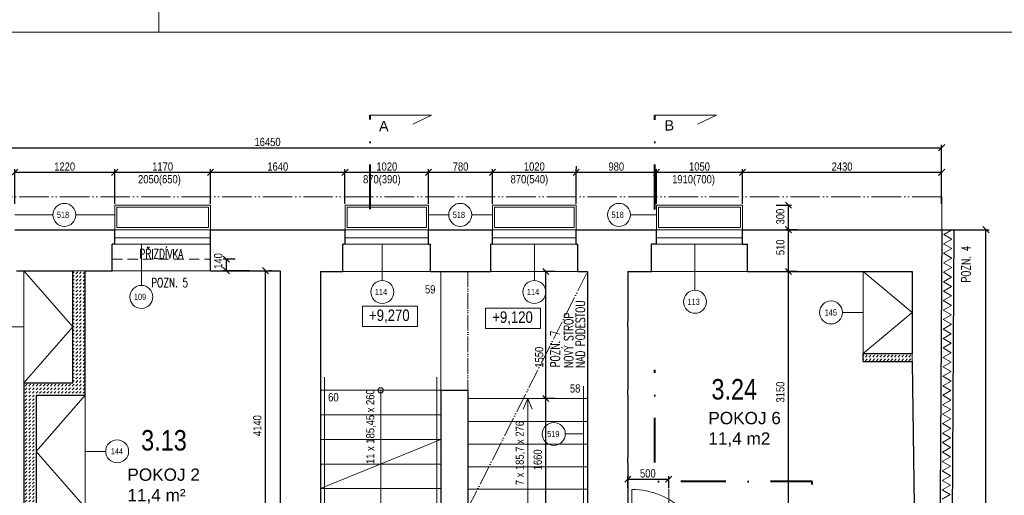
# Model space of a CAD drawing. Header units: millimetres. Extents: x -300958 to -108039, y 30118 to 292543.
# Tile 207 of 256: x -196432 to -184419, y 151579 to 157382. Entities that reach past the tile are written whole.
import ezdxf
from ezdxf.enums import TextEntityAlignment as Align

# ---------------------------------------------------------------- set-up
doc = ezdxf.new("R2010")
doc.units = ezdxf.units.MM
doc.header["$MEASUREMENT"] = 0
for name, pattern in [('ACAD_ISO05W100', [33, 24, -3, 0, -3, 0, -3]), ('DGN Style 4', [1094.119168, 546.717885, -273.358943, 0.683397, -273.358943]), ('HIDDEN', [0.375, 0.25, -0.125])]:
    doc.linetypes.add(name, pattern=pattern)
doc.layers.get('0').update_dxf_attribs({"lineweight": 13})
doc.layers.get('Defpoints').update_dxf_attribs({"color": 3, "lineweight": 13})
for name, color, linetype, lineweight in [('BOURÁNÍ', 40, 'Continuous', 13), ('dims', 7, 'Continuous', 9), ('dvere', 7, 'Continuous', 9), ('legenda', 7, 'Continuous', 13), ('Materiály', 1, 'Continuous', 13), ('navrh', 1, 'Continuous', 9), ('popis', 7, 'Continuous', 9), ('PSV', 7, 'Continuous', 13), ('RAMECEK', 7, 'Continuous', 0), ('rez', 7, 'Continuous', 13), ('schody', 7, 'Continuous', 13), ('tenka', 7, 'Continuous', 13), ('texts', 3, 'Continuous', 30), ('výškové kóty', 7, 'Continuous', 13), ('walls', 7, 'Continuous', 13), ('zarizovaky', 5, 'Continuous', 9)]:
    doc.layers.add(name, color=color, linetype=linetype, lineweight=lineweight)
doc.styles.add('GENERATED_STYLE_8', font='arial.ttf')
doc.styles.get("Standard").update_dxf_attribs({"font": 'txt.shx'})
doc.styles.add('STYLE-0', font='ARIALN.TTF')
doc.styles.add('Style-Arial', font='arial.ttf')
doc.dimstyles.new('arch', dxfattribs={"dimscale": 50, "dimtxt": 2.5, "dimasz": 2.5, "dimexe": 1.25, "dimexo": 0.9, "dimtad": 1, "dimdec": 0, "dimtxsty": 'STYLE-0', "dimblk": 'ARCHTICK', "dimcen": 2.5, "dimadec": 0, "dimazin": 0, "dimtfac": 1, "dimtdec": 0, "dimtmove": 2, "dimatfit": 3, "dimldrblk": 'ARCHTICK', "dimfxl": 0, "dimarcsym": 0})
pattern_1 = [(45, (31500, 0), (4e-15, 44.194174), [31.25, -31.25])]

# ---------------------------------------------------------------- blocks, each defined once
blk = doc.blocks.new('*U48')
at = {"layer": 'rez', "linetype": 'DGN Style 4', "lineweight": 40}
blk.add_line((-376, 574), (-376, -574), dxfattribs=at)
at = {"layer": 'rez', "linetype": 'Continuous', "lineweight": 0, "flags": 128}
blk.add_lwpolyline([(-376, -574), (376, -574), (146, -464)], dxfattribs=at)
blk = doc.blocks.new('*U49')
at = {"layer": 'RAMECEK', "linetype": 'Continuous', "lineweight": 0}
blk.add_line((-5250, -11138), (-5250, -10838), dxfattribs=at)
at = {"layer": 'RAMECEK', "linetype": 'Continuous', "lineweight": 0, "flags": 128}
blk.add_lwpolyline([(-15750, -11138), (15750, -11138), (15750, 11137), (-15750, 11137)], close=True, dxfattribs=at)
blk = doc.blocks.new('_ArchTick')
at = {"color": 0, "linetype": 'ByBlock', "flags": 128}
blk.add_lwpolyline([(-0.5, -0.5), (0.5, 0.5)], dxfattribs=at)
blk = doc.blocks.new('*D2325')
at = {"layer": 'Defpoints', "color": 0, "linetype": 'Continuous'}
for p in [(-195273, 155520), (-196493, 155061), (-195273, 155061)]:
    blk.add_point(p, dxfattribs=at)
at = {"layer": 'dims', "color": 0, "linetype": 'Continuous', "lineweight": -2}
for p, q in [((-196493, 155136), (-196493, 155557)), ((-196493, 155520), (-195273, 155520)), ((-195273, 155136), (-195273, 155557))]:
    blk.add_line(p, q, dxfattribs=at)
at = {"layer": 'dims', "color": 0, "linetype": 'Continuous', "lineweight": -2, "xscale": 75, "yscale": 75, "zscale": 75, "rotation": 180}
blk.add_blockref('_ArchTick', (-196493, 155520), dxfattribs=at)
at = {"layer": 'dims', "color": 0, "linetype": 'Continuous', "lineweight": -2, "xscale": 75, "yscale": 75, "zscale": 75}
blk.add_blockref('_ArchTick', (-195273, 155520), dxfattribs=at)
at = {"layer": 'dims', "color": 0, "linetype": 'Continuous', "insert": (-195883, 155590), "char_height": 100, "attachment_point": 5, "style": 'STYLE-0'}
blk.add_mtext('1220', dxfattribs=at)
blk = doc.blocks.new('*D2326')
at = {"layer": 'Defpoints', "color": 0, "linetype": 'Continuous'}
for p in [(-194103, 155520), (-195273, 155061), (-194103, 155061)]:
    blk.add_point(p, dxfattribs=at)
at = {"layer": 'dims', "color": 0, "linetype": 'Continuous', "lineweight": -2}
for p, q in [((-195273, 155136), (-195273, 155557)), ((-195273, 155520), (-194103, 155520)), ((-194103, 155136), (-194103, 155557))]:
    blk.add_line(p, q, dxfattribs=at)
at = {"layer": 'dims', "color": 0, "linetype": 'Continuous', "lineweight": -2, "xscale": 75, "yscale": 75, "zscale": 75, "rotation": 180}
blk.add_blockref('_ArchTick', (-195273, 155520), dxfattribs=at)
at = {"layer": 'dims', "color": 0, "linetype": 'Continuous', "lineweight": -2, "xscale": 75, "yscale": 75, "zscale": 75}
blk.add_blockref('_ArchTick', (-194103, 155520), dxfattribs=at)
at = {"layer": 'dims', "color": 0, "linetype": 'Continuous', "insert": (-194688, 155590), "char_height": 100, "attachment_point": 5, "style": 'STYLE-0'}
blk.add_mtext('1170', dxfattribs=at)
blk = doc.blocks.new('*D2327')
at = {"layer": 'Defpoints', "color": 0, "linetype": 'Continuous'}
for p in [(-185183, 155820), (-201633, 155061), (-185183, 155061)]:
    blk.add_point(p, dxfattribs=at)
at = {"layer": 'dims', "color": 0, "linetype": 'Continuous', "lineweight": -2}
for p, q in [((-201633, 155136), (-201633, 155857)), ((-201633, 155820), (-185183, 155820)), ((-185183, 155136), (-185183, 155857))]:
    blk.add_line(p, q, dxfattribs=at)
at = {"layer": 'dims', "color": 0, "linetype": 'Continuous', "lineweight": -2, "xscale": 75, "yscale": 75, "zscale": 75, "rotation": 180}
blk.add_blockref('_ArchTick', (-201633, 155820), dxfattribs=at)
at = {"layer": 'dims', "color": 0, "linetype": 'Continuous', "lineweight": -2, "xscale": 75, "yscale": 75, "zscale": 75}
blk.add_blockref('_ArchTick', (-185183, 155820), dxfattribs=at)
at = {"layer": 'dims', "color": 0, "linetype": 'Continuous', "insert": (-193408, 155890), "char_height": 100, "attachment_point": 5, "style": 'STYLE-0'}
blk.add_mtext('16450', dxfattribs=at)
blk = doc.blocks.new('*D2328')
at = {"layer": 'Defpoints', "color": 0, "linetype": 'Continuous'}
for p in [(-192463, 155520), (-194103, 155061), (-192463, 155061)]:
    blk.add_point(p, dxfattribs=at)
at = {"layer": 'dims', "color": 0, "linetype": 'Continuous', "lineweight": -2}
for p, q in [((-194103, 155136), (-194103, 155557)), ((-194103, 155520), (-192463, 155520)), ((-192463, 155136), (-192463, 155557))]:
    blk.add_line(p, q, dxfattribs=at)
at = {"layer": 'dims', "color": 0, "linetype": 'Continuous', "lineweight": -2, "xscale": 75, "yscale": 75, "zscale": 75, "rotation": 180}
blk.add_blockref('_ArchTick', (-194103, 155520), dxfattribs=at)
at = {"layer": 'dims', "color": 0, "linetype": 'Continuous', "lineweight": -2, "xscale": 75, "yscale": 75, "zscale": 75}
blk.add_blockref('_ArchTick', (-192463, 155520), dxfattribs=at)
at = {"layer": 'dims', "color": 0, "linetype": 'Continuous', "insert": (-193283, 155590), "char_height": 100, "attachment_point": 5, "style": 'STYLE-0'}
blk.add_mtext('1640', dxfattribs=at)
blk = doc.blocks.new('*D2329')
at = {"layer": 'Defpoints', "color": 0, "linetype": 'Continuous'}
for p in [(-191443, 155520), (-192463, 155061), (-191443, 155061)]:
    blk.add_point(p, dxfattribs=at)
at = {"layer": 'dims', "color": 0, "linetype": 'Continuous', "lineweight": -2}
for p, q in [((-192463, 155136), (-192463, 155557)), ((-192463, 155520), (-191443, 155520)), ((-191443, 155136), (-191443, 155557))]:
    blk.add_line(p, q, dxfattribs=at)
at = {"layer": 'dims', "color": 0, "linetype": 'Continuous', "lineweight": -2, "xscale": 75, "yscale": 75, "zscale": 75, "rotation": 180}
blk.add_blockref('_ArchTick', (-192463, 155520), dxfattribs=at)
at = {"layer": 'dims', "color": 0, "linetype": 'Continuous', "lineweight": -2, "xscale": 75, "yscale": 75, "zscale": 75}
blk.add_blockref('_ArchTick', (-191443, 155520), dxfattribs=at)
at = {"layer": 'dims', "color": 0, "linetype": 'Continuous', "insert": (-191953, 155590), "char_height": 100, "attachment_point": 5, "style": 'STYLE-0'}
blk.add_mtext('1020', dxfattribs=at)
blk = doc.blocks.new('*D2330')
at = {"layer": 'Defpoints', "color": 0, "linetype": 'Continuous'}
for p in [(-190663, 155520), (-191443, 155061), (-190663, 155061)]:
    blk.add_point(p, dxfattribs=at)
at = {"layer": 'dims', "color": 0, "linetype": 'Continuous', "lineweight": -2}
for p, q in [((-191443, 155136), (-191443, 155557)), ((-191443, 155520), (-190663, 155520)), ((-190663, 155136), (-190663, 155557))]:
    blk.add_line(p, q, dxfattribs=at)
at = {"layer": 'dims', "color": 0, "linetype": 'Continuous', "lineweight": -2, "xscale": 75, "yscale": 75, "zscale": 75, "rotation": 180}
blk.add_blockref('_ArchTick', (-191443, 155520), dxfattribs=at)
at = {"layer": 'dims', "color": 0, "linetype": 'Continuous', "lineweight": -2, "xscale": 75, "yscale": 75, "zscale": 75}
blk.add_blockref('_ArchTick', (-190663, 155520), dxfattribs=at)
at = {"layer": 'dims', "color": 0, "linetype": 'Continuous', "insert": (-191053, 155590), "char_height": 100, "attachment_point": 5, "style": 'STYLE-0'}
blk.add_mtext('780', dxfattribs=at)
blk = doc.blocks.new('*D2331')
at = {"layer": 'Defpoints', "color": 0, "linetype": 'Continuous'}
for p in [(-189643, 155520), (-190663, 155061), (-189643, 155061)]:
    blk.add_point(p, dxfattribs=at)
at = {"layer": 'dims', "color": 0, "linetype": 'Continuous', "lineweight": -2}
for p, q in [((-190663, 155136), (-190663, 155557)), ((-190663, 155520), (-189643, 155520)), ((-189643, 155136), (-189643, 155557))]:
    blk.add_line(p, q, dxfattribs=at)
at = {"layer": 'dims', "color": 0, "linetype": 'Continuous', "lineweight": -2, "xscale": 75, "yscale": 75, "zscale": 75, "rotation": 180}
blk.add_blockref('_ArchTick', (-190663, 155520), dxfattribs=at)
at = {"layer": 'dims', "color": 0, "linetype": 'Continuous', "lineweight": -2, "xscale": 75, "yscale": 75, "zscale": 75}
blk.add_blockref('_ArchTick', (-189643, 155520), dxfattribs=at)
at = {"layer": 'dims', "color": 0, "linetype": 'Continuous', "insert": (-190153, 155590), "char_height": 100, "attachment_point": 5, "style": 'STYLE-0'}
blk.add_mtext('1020', dxfattribs=at)
blk = doc.blocks.new('*D2332')
at = {"layer": 'Defpoints', "color": 0, "linetype": 'Continuous'}
for p in [(-187613, 155520), (-188663, 155061), (-187613, 155061)]:
    blk.add_point(p, dxfattribs=at)
at = {"layer": 'dims', "color": 0, "linetype": 'Continuous', "lineweight": -2}
for p, q in [((-188663, 155136), (-188663, 155557)), ((-188663, 155520), (-187613, 155520)), ((-187613, 155136), (-187613, 155557))]:
    blk.add_line(p, q, dxfattribs=at)
at = {"layer": 'dims', "color": 0, "linetype": 'Continuous', "lineweight": -2, "xscale": 75, "yscale": 75, "zscale": 75, "rotation": 180}
blk.add_blockref('_ArchTick', (-188663, 155520), dxfattribs=at)
at = {"layer": 'dims', "color": 0, "linetype": 'Continuous', "lineweight": -2, "xscale": 75, "yscale": 75, "zscale": 75}
blk.add_blockref('_ArchTick', (-187613, 155520), dxfattribs=at)
at = {"layer": 'dims', "color": 0, "linetype": 'Continuous', "insert": (-188138, 155590), "char_height": 100, "attachment_point": 5, "style": 'STYLE-0'}
blk.add_mtext('1050', dxfattribs=at)
blk = doc.blocks.new('*D2333')
at = {"layer": 'Defpoints', "color": 0, "linetype": 'Continuous'}
for p in [(-185183, 155520), (-187613, 155061), (-185183, 155061)]:
    blk.add_point(p, dxfattribs=at)
at = {"layer": 'dims', "color": 0, "linetype": 'Continuous', "lineweight": -2}
for p, q in [((-187613, 155136), (-187613, 155557)), ((-187613, 155520), (-185183, 155520)), ((-185183, 155136), (-185183, 155557))]:
    blk.add_line(p, q, dxfattribs=at)
at = {"layer": 'dims', "color": 0, "linetype": 'Continuous', "lineweight": -2, "xscale": 75, "yscale": 75, "zscale": 75, "rotation": 180}
blk.add_blockref('_ArchTick', (-187613, 155520), dxfattribs=at)
at = {"layer": 'dims', "color": 0, "linetype": 'Continuous', "lineweight": -2, "xscale": 75, "yscale": 75, "zscale": 75}
blk.add_blockref('_ArchTick', (-185183, 155520), dxfattribs=at)
at = {"layer": 'dims', "color": 0, "linetype": 'Continuous', "insert": (-186398, 155590), "char_height": 100, "attachment_point": 5, "style": 'STYLE-0'}
blk.add_mtext('2430', dxfattribs=at)
blk = doc.blocks.new('*D2334')
at = {"layer": 'Defpoints', "color": 0, "linetype": 'Continuous'}
for p in [(-189643, 155520), (-188663, 155520), (-188663, 155136)]:
    blk.add_point(p, dxfattribs=at)
at = {"layer": 'dims', "color": 0, "linetype": 'Continuous', "lineweight": -2}
for p, q in [((-189643, 155595), (-189643, 155557)), ((-189643, 155520), (-188663, 155520)), ((-188663, 155211), (-188663, 155557))]:
    blk.add_line(p, q, dxfattribs=at)
at = {"layer": 'dims', "color": 0, "linetype": 'Continuous', "lineweight": -2, "xscale": 75, "yscale": 75, "zscale": 75, "rotation": 180}
blk.add_blockref('_ArchTick', (-189643, 155520), dxfattribs=at)
at = {"layer": 'dims', "color": 0, "linetype": 'Continuous', "lineweight": -2, "xscale": 75, "yscale": 75, "zscale": 75}
blk.add_blockref('_ArchTick', (-188663, 155520), dxfattribs=at)
at = {"layer": 'dims', "color": 0, "linetype": 'Continuous', "insert": (-189153, 155590), "char_height": 100, "attachment_point": 5, "style": 'STYLE-0'}
blk.add_mtext('980', dxfattribs=at)
blk = doc.blocks.new('*D2373')
at = {"layer": 'Defpoints', "color": 0, "linetype": 'Continuous'}
for p in [(-187052, 154310), (-186869, 154310), (-186869, 151160)]:
    blk.add_point(p, dxfattribs=at)
at = {"layer": 'dims', "color": 0, "linetype": 'Continuous', "lineweight": -2}
for p, q in [((-186944, 154310), (-187090, 154310)), ((-187052, 151160), (-187052, 154310)), ((-186944, 151160), (-187090, 151160))]:
    blk.add_line(p, q, dxfattribs=at)
at = {"layer": 'dims', "color": 0, "linetype": 'Continuous', "lineweight": -2, "xscale": 75, "yscale": 75, "zscale": 75}
for p, rotation in [((-187052, 154310), 90), ((-187052, 151160), 270)]:
    blk.add_blockref('_ArchTick', p, dxfattribs=dict(at, rotation=rotation))
at = {"layer": 'dims', "color": 0, "linetype": 'Continuous', "insert": (-187151, 152839), "char_height": 100, "attachment_point": 5, "rotation": 90, "style": 'STYLE-0'}
blk.add_mtext('3150', dxfattribs=at)
blk = doc.blocks.new('*D2392')
at = {"layer": 'Defpoints', "color": 0, "linetype": 'Continuous'}
for p in [(-187052, 154820), (-186869, 154820), (-186869, 154310)]:
    blk.add_point(p, dxfattribs=at)
at = {"layer": 'dims', "color": 0, "linetype": 'Continuous', "lineweight": -2}
for p, q in [((-186944, 154820), (-187090, 154820)), ((-187052, 154310), (-187052, 154820)), ((-186944, 154310), (-187090, 154310))]:
    blk.add_line(p, q, dxfattribs=at)
at = {"layer": 'dims', "color": 0, "linetype": 'Continuous', "lineweight": -2, "xscale": 75, "yscale": 75, "zscale": 75}
for p, rotation in [((-187052, 154820), 90), ((-187052, 154310), 270)]:
    blk.add_blockref('_ArchTick', p, dxfattribs=dict(at, rotation=rotation))
at = {"layer": 'dims', "color": 0, "linetype": 'Continuous', "insert": (-187151, 154605), "char_height": 100, "attachment_point": 5, "rotation": 90, "style": 'STYLE-0'}
blk.add_mtext('510', dxfattribs=at)
blk = doc.blocks.new('*D2393')
at = {"layer": 'Defpoints', "color": 0, "linetype": 'Continuous'}
for p in [(-190012, 152760), (-189828, 152760), (-189828, 151100)]:
    blk.add_point(p, dxfattribs=at)
at = {"layer": 'dims', "color": 0, "linetype": 'Continuous', "lineweight": -2}
for p, q in [((-189903, 152760), (-190049, 152760)), ((-190012, 151100), (-190012, 152760)), ((-189903, 151100), (-190049, 151100))]:
    blk.add_line(p, q, dxfattribs=at)
at = {"layer": 'dims', "color": 0, "linetype": 'Continuous', "lineweight": -2, "xscale": 75, "yscale": 75, "zscale": 75}
for p, rotation in [((-190012, 152760), 90), ((-190012, 151100), 270)]:
    blk.add_blockref('_ArchTick', p, dxfattribs=dict(at, rotation=rotation))
at = {"layer": 'dims', "color": 0, "linetype": 'Continuous', "insert": (-190111, 152012), "char_height": 100, "attachment_point": 5, "rotation": 90, "style": 'STYLE-0'}
blk.add_mtext('1660', dxfattribs=at)
blk = doc.blocks.new('*D2394')
at = {"layer": 'Defpoints', "color": 0, "linetype": 'Continuous'}
for p in [(-190012, 154310), (-189828, 154310), (-189828, 152760)]:
    blk.add_point(p, dxfattribs=at)
at = {"layer": 'dims', "color": 0, "linetype": 'Continuous', "lineweight": -2}
for p, q in [((-189903, 154310), (-190049, 154310)), ((-190012, 152760), (-190012, 154310)), ((-189903, 152760), (-190049, 152760))]:
    blk.add_line(p, q, dxfattribs=at)
at = {"layer": 'dims', "color": 0, "linetype": 'Continuous', "lineweight": -2, "xscale": 75, "yscale": 75, "zscale": 75}
for p, rotation in [((-190012, 154310), 90), ((-190012, 152760), 270)]:
    blk.add_blockref('_ArchTick', p, dxfattribs=dict(at, rotation=rotation))
at = {"layer": 'dims', "color": 0, "linetype": 'Continuous', "insert": (-190093, 153264), "char_height": 100, "attachment_point": 5, "rotation": 90, "style": 'STYLE-0'}
blk.add_mtext('1550', dxfattribs=at)
blk = doc.blocks.new('*D2425')
at = {"layer": 'Defpoints', "color": 0, "linetype": 'Continuous'}
for p in [(-188513, 151776), (-189013, 151594), (-188513, 151594)]:
    blk.add_point(p, dxfattribs=at)
at = {"layer": 'dims', "color": 0, "linetype": 'Continuous', "lineweight": -2}
for p, q in [((-189013, 151669), (-189013, 151813)), ((-189013, 151776), (-188513, 151776)), ((-188513, 151669), (-188513, 151813))]:
    blk.add_line(p, q, dxfattribs=at)
at = {"layer": 'dims', "color": 0, "linetype": 'Continuous', "lineweight": -2, "xscale": 75, "yscale": 75, "zscale": 75, "rotation": 180}
blk.add_blockref('_ArchTick', (-189013, 151776), dxfattribs=at)
at = {"layer": 'dims', "color": 0, "linetype": 'Continuous', "lineweight": -2, "xscale": 75, "yscale": 75, "zscale": 75}
blk.add_blockref('_ArchTick', (-188513, 151776), dxfattribs=at)
at = {"layer": 'dims', "color": 0, "linetype": 'Continuous', "insert": (-188768, 151846), "char_height": 100, "attachment_point": 5, "style": 'STYLE-0'}
blk.add_mtext('500', dxfattribs=at)
blk = doc.blocks.new('*D2468')
at = {"layer": 'Defpoints', "color": 0, "linetype": 'Continuous'}
for p in [(-193436, 154320), (-193433, 154320), (-193253, 150180)]:
    blk.add_point(p, dxfattribs=at)
at = {"layer": 'dims', "color": 0, "linetype": 'Continuous', "lineweight": -2}
for p, q in [((-193433, 150180), (-193433, 154320)), ((-193361, 154320), (-193396, 154320)), ((-193328, 150180), (-193471, 150180))]:
    blk.add_line(p, q, dxfattribs=at)
at = {"layer": 'dims', "color": 0, "linetype": 'Continuous', "lineweight": -2, "xscale": 75, "yscale": 75, "zscale": 75}
for p, rotation in [((-193433, 154320), 90), ((-193433, 150180), 270)]:
    blk.add_blockref('_ArchTick', p, dxfattribs=dict(at, rotation=rotation))
at = {"layer": 'dims', "color": 0, "linetype": 'Continuous', "insert": (-193532, 152429), "char_height": 100, "attachment_point": 5, "rotation": 90, "style": 'STYLE-0'}
blk.add_mtext('4140', dxfattribs=at)
blk = doc.blocks.new('*D2570')
at = {"layer": 'Defpoints', "color": 0, "linetype": 'Continuous'}
for p in [(-185182, 154820), (-184642, 154820), (-185182, 138540)]:
    blk.add_point(p, dxfattribs=at)
at = {"layer": 'dims', "color": 0, "linetype": 'Continuous', "lineweight": -2}
for p, q in [((-185107, 154820), (-184605, 154820)), ((-184642, 138540), (-184642, 154820)), ((-185107, 138540), (-184605, 138540))]:
    blk.add_line(p, q, dxfattribs=at)
at = {"layer": 'dims', "color": 0, "linetype": 'Continuous', "lineweight": -2, "xscale": 75, "yscale": 75, "zscale": 75}
for p, rotation in [((-184642, 154820), 90), ((-184642, 138540), 270)]:
    blk.add_blockref('_ArchTick', p, dxfattribs=dict(at, rotation=rotation))
at = {"layer": 'dims', "color": 0, "linetype": 'Continuous', "insert": (-184712, 146291), "char_height": 100, "attachment_point": 5, "rotation": 90, "style": 'STYLE-0'}
blk.add_mtext('16280', dxfattribs=at)
blk = doc.blocks.new('*D2061')
at = {"layer": 'Defpoints', "color": 0, "linetype": 'Continuous'}
for p in [(-187278, 155120), (-187052, 155120), (-186869, 154820)]:
    blk.add_point(p, dxfattribs=at)
at = {"layer": 'dims', "color": 0, "linetype": 'Continuous', "lineweight": -2}
for p, q in [((-187203, 155120), (-187015, 155120)), ((-187052, 154820), (-187052, 155120)), ((-186944, 154820), (-187090, 154820))]:
    blk.add_line(p, q, dxfattribs=at)
at = {"layer": 'dims', "color": 0, "linetype": 'Continuous', "lineweight": -2, "xscale": 75, "yscale": 75, "zscale": 75}
for p, rotation in [((-187052, 155120), 90), ((-187052, 154820), 270)]:
    blk.add_blockref('_ArchTick', p, dxfattribs=dict(at, rotation=rotation))
at = {"layer": 'dims', "color": 0, "linetype": 'Continuous', "insert": (-187151, 154980), "char_height": 100, "attachment_point": 5, "rotation": 90, "style": 'STYLE-0'}
blk.add_mtext('300', dxfattribs=at)
blk = doc.blocks.new('*D2062')
at = {"layer": 'Defpoints', "color": 0, "linetype": 'Continuous'}
for p in [(-193910, 154460), (-193727, 154460), (-193550, 154320)]:
    blk.add_point(p, dxfattribs=at)
at = {"layer": 'dims', "color": 0, "linetype": 'Continuous', "lineweight": -2}
for p, q in [((-193802, 154460), (-193948, 154460)), ((-193910, 154320), (-193910, 154460)), ((-193625, 154320), (-193948, 154320))]:
    blk.add_line(p, q, dxfattribs=at)
at = {"layer": 'dims', "color": 0, "linetype": 'Continuous', "lineweight": -2, "xscale": 75, "yscale": 75, "zscale": 75}
for p, rotation in [((-193910, 154460), 90), ((-193910, 154320), 270)]:
    blk.add_blockref('_ArchTick', p, dxfattribs=dict(at, rotation=rotation))
at = {"layer": 'dims', "color": 0, "linetype": 'Continuous', "insert": (-194009, 154438), "char_height": 100, "attachment_point": 5, "rotation": 90, "style": 'STYLE-0'}
blk.add_mtext('140', dxfattribs=at)

msp = doc.modelspace()

# ---------------------------------------------------------------- hatches: boundary and pattern name
at = {"layer": 'Materiály', "linetype": 'Continuous'}
h = msp.add_hatch(dxfattribs=at)
h.set_pattern_fill('DASH', color=256, scale=250, angle=45, style=0)
h.set_pattern_definition(pattern_1)
h.paths.add_polyline_path([(-195782.6, 152950), (-196382.6, 152950), (-196382.6, 151430), (-196942.6, 151430), (-196942.6, 151280), (-196892.6, 151280), (-196382.6, 151280), (-196382.6, 151230), (-196232.6, 151230), (-196232.6, 151280), (-195632.6, 151280), (-195632.6, 151430), (-196232.6, 151430), (-196232.6, 152800), (-195632.6, 152800), (-195632.6, 154320), (-195782.6, 154320)])
h = msp.add_hatch(dxfattribs=at)
h.set_pattern_fill('DASH', color=256, scale=250, angle=45, style=0)
h.set_pattern_definition(pattern_1)
h.paths.add_polyline_path([(-185542.6, 153210), (-185542.6, 153310), (-186142.6, 153310), (-186142.6, 153210)])

# ---------------------------------------------------------------- linework, layer by layer
at = {"layer": 'BOURÁNÍ', "linetype": 'Continuous', "lineweight": 0}
msp.add_line((-193252.6, 152430), (-193252.6, 152330), dxfattribs=at)
at = {"layer": 'dvere', "linetype": 'ACAD_ISO05W100', "ltscale": 8}
msp.add_line((-190962.6, 154310), (-190962.6, 152860), dxfattribs=at)
at = {"layer": 'dvere', "linetype": 'Continuous'}
msp.add_line((-188512.6, 151656.4), (-188512.6, 150386.4), dxfattribs=at)
at = {"layer": 'dvere', "linetype": 'Continuous', "flags": 128}
msp.add_lwpolyline([(-188962.6, 150750), (-188962.6, 151650, -0.4142136), (-188062.6, 150750)], format="xyb", dxfattribs=at)
at = {"layer": 'Materiály', "linetype": 'Continuous'}
for p, q in [((-195272.6, 154720), (-194102.6, 154720)), ((-195272.6, 154645), (-194102.6, 154645)), ((-192462.6, 154720), (-191442.6, 154720)), ((-192462.6, 154645), (-191442.6, 154645)), ((-190662.6, 154720), (-189642.6, 154720)), ((-190662.6, 154645), (-189642.6, 154645)), ((-188662.6, 154720), (-187612.6, 154720)), ((-188662.6, 154645), (-187612.6, 154645)), ((-195302.6, 154320), (-194102.6, 154320))]:
    msp.add_line(p, q, dxfattribs=at)
for points in [[(-195272.6, 155120), (-194102.6, 155120), (-194102.6, 154820), (-195272.6, 154820)], [(-195247.6, 155095), (-194127.6, 155095), (-194127.6, 154845), (-195247.6, 154845)], [(-192462.6, 155120), (-191442.6, 155120), (-191442.6, 154820), (-192462.6, 154820)], [(-192437.6, 155095), (-191467.6, 155095), (-191467.6, 154845), (-192437.6, 154845)], [(-190662.6, 155120), (-189642.6, 155120), (-189642.6, 154820), (-190662.6, 154820)], [(-190637.6, 155095), (-189667.6, 155095), (-189667.6, 154845), (-190637.6, 154845)], [(-188662.6, 155120), (-187612.6, 155120), (-187612.6, 154820), (-188662.6, 154820)], [(-188662.6, 155120), (-187612.6, 155120), (-187612.6, 154820), (-188662.6, 154820)], [(-188637.6, 155095), (-187637.6, 155095), (-187637.6, 154845), (-188637.6, 154845)], [(-188637.6, 155095), (-187637.6, 155095), (-187637.6, 154845), (-188637.6, 154845)]]:
    msp.add_lwpolyline(points, close=True, dxfattribs=at)
at = {"layer": 'Materiály', "linetype": 'Continuous', "flags": 128}
for points in [[(-185072.5, 152395.2), (-185172.1, 152453.5), (-185071.8, 152510.6), (-185171.4, 152569), (-185071.1, 152626.1), (-185170.7, 152684.4), (-185070.4, 152741.6), (-185170, 152799.9), (-185069.6, 152857), (-185169.3, 152915.4), (-185068.9, 152972.5), (-185168.6, 153030.9), (-185068.2, 153088), (-185167.9, 153146.3), (-185067.5, 153203.4), (-185167.2, 153261.8), (-185066.8, 153318.9), (-185166.5, 153377.3), (-185066.1, 153434.4), (-185165.7, 153492.7), (-185065.4, 153549.8), (-185165, 153608.2), (-185064.7, 153665.3), (-185164.3, 153723.7), (-185064, 153780.8), (-185163.6, 153839.1), (-185063.3, 153896.2), (-185162.9, 153954.6), (-185062.6, 154011.7), (-185162.2, 154070.1), (-185061.8, 154127.2), (-185161.5, 154185.5), (-185061.1, 154242.6), (-185160.8, 154301), (-185060.4, 154358.1), (-185160.1, 154416.5), (-185059.7, 154473.6), (-185159.4, 154531.9), (-185059, 154589.1), (-185158.7, 154647.4), (-185058.3, 154704.5), (-185157.9, 154762.9), (-185057.6, 154820), (-185057.6, 154820)], [(-185177.8, 151529.8), (-185077.4, 151586.9), (-185177.1, 151645.2), (-185076.7, 151702.4), (-185176.4, 151760.7), (-185076, 151817.8), (-185175.7, 151876.2), (-185075.3, 151933.3), (-185175, 151991.6), (-185074.6, 152048.8), (-185174.3, 152107.1), (-185073.9, 152164.2), (-185173.5, 152222.6), (-185073.2, 152279.7), (-185172.8, 152338), (-185072.5, 152395.2), (-185072.5, 152395.2)]]:
    msp.add_lwpolyline(points, dxfattribs=at)
at = {"layer": 'navrh', "linetype": 'Continuous', "lineweight": 30}
for p, q in [((-185182.6, 154820), (-185032.6, 154820)), ((-185032.6, 154820), (-185132.6, 138539.1)), ((-195782.6, 152950), (-195782.6, 154320)), ((-195632.6, 152800), (-195632.6, 154320)), ((-189012.6, 153630), (-189012.6, 153700)), ((-186142.6, 153210), (-186142.6, 153310)), ((-186142.6, 153310), (-185542.6, 153310)), ((-186142.6, 153210), (-185542.6, 153210)), ((-196382.6, 152950), (-196382.6, 151430)), ((-196382.6, 152950), (-195782.6, 152950)), ((-189012.6, 152800), (-189012.6, 152870)), ((-196232.6, 152800), (-196232.6, 151430)), ((-196232.6, 152800), (-195632.6, 152800)), ((-193252.6, 152430), (-193252.6, 152330)), ((-189012.6, 151970), (-189012.6, 152040))]:
    msp.add_line(p, q, dxfattribs=at)
at = {"layer": 'navrh', "linetype": 'ACAD_ISO05W100', "ltscale": 10}
msp.add_line((-190962.6, 151420), (-189502.6, 154310), dxfattribs=at)
at = {"layer": 'PSV', "linetype": 'Continuous', "lineweight": 0}
for p, q in [((-196027.2, 155002.7), (-196492.6, 155002.7)), ((-195747.1, 155002.7), (-195272.6, 155002.7)), ((-191197.2, 155002.7), (-191442.6, 155002.7)), ((-190917.1, 155002.7), (-190662.6, 155002.7)), ((-188980, 155002.7), (-188662.6, 155002.7)), ((-194947.4, 154140), (-194947.4, 154645)), ((-192007.6, 154200.6), (-192007.6, 154645)), ((-190152.6, 154200.6), (-190152.6, 154645)), ((-188192.6, 154080), (-188192.6, 154645)), ((-186392.6, 153810), (-186142.6, 153810)), ((-196632.6, 153635), (-196382.6, 153635)), ((-189552.6, 152327.5), (-189775.1, 152327.5)), ((-195382.6, 152115), (-195632.6, 152115))]:
    msp.add_line(p, q, dxfattribs=at)
for centre in [(-195887.2, 155001), (-191057.2, 155001), (-189120.1, 155001), (-194947.4, 154000), (-192007.6, 154060.6), (-190152.6, 154060.6), (-188192.6, 153940), (-186532.7, 153810), (-189915.1, 152327.5), (-195242.5, 152115)]:
    msp.add_circle(centre, 140.1, dxfattribs=at)
at = {"layer": 'rez', "linetype": 'DGN Style 4', "lineweight": 40, "flags": 128}
msp.add_lwpolyline([(-186761.7, 150616), (-186761.7, 151748.1), (-188682.6, 151748.1), (-188682.6, 153110.2)], dxfattribs=at)
at = {"layer": 'schody', "linetype": 'Continuous'}
for p, q in [((-191292.6, 152860), (-191292.6, 154310)), ((-191292.6, 152860), (-191292.6, 154310)), ((-190962.6, 152760), (-189502.6, 152760)), ((-190962.6, 152480), (-189502.6, 152480)), ((-192762.6, 151660), (-191292.6, 152260)), ((-190962.6, 152204), (-189502.6, 152204)), ((-190962.6, 151928), (-189502.6, 151928)), ((-190962.6, 151652), (-189502.6, 151652))]:
    msp.add_line(p, q, dxfattribs=at)
at = {"layer": 'schody', "linetype": 'Continuous', "lineweight": 0}
for p, q in [((-192712.6, 153020), (-192712.6, 149420)), ((-191342.6, 153020), (-191342.6, 149420)), ((-191292.6, 152860), (-192762.6, 152860)), ((-192027.6, 149570), (-192027.6, 152860)), ((-189552.6, 152910), (-189552.6, 150950)), ((-190232.6, 152760), (-190287.7, 152631)), ((-190232.6, 151100), (-190232.6, 152760)), ((-190232.6, 152760), (-190177.5, 152631)), ((-191292.6, 152560), (-192762.6, 152560)), ((-191292.6, 152260), (-192762.6, 152260)), ((-191292.6, 151960), (-192762.6, 151960)), ((-191292.6, 151660), (-192762.6, 151660))]:
    msp.add_line(p, q, dxfattribs=at)
msp.add_circle((-192027.6, 152860), 31.6, dxfattribs=at)
at = {"layer": 'tenka', "linetype": 'ACAD_ISO05W100', "lineweight": 0, "ltscale": 25}
msp.add_line((-185182.6, 154820), (-185182.6, 155220), dxfattribs=at)
at = {"layer": 'tenka', "linetype": 'Continuous'}
for p, q in [((-195272.6, 154820), (-194102.6, 154820)), ((-192462.6, 154820), (-191442.6, 154820)), ((-190662.6, 154820), (-189642.6, 154820)), ((-188722.6, 154820), (-187612.6, 154820)), ((-195782.6, 154320), (-195632.6, 154320)), ((-192487.6, 154310), (-191417.6, 154310)), ((-190682.6, 154310), (-189622.6, 154310)), ((-188722.6, 154310), (-187552.6, 154310)), ((-185542.6, 153210), (-185542.6, 153310))]:
    msp.add_line(p, q, dxfattribs=at)
at = {"layer": 'tenka', "linetype": 'HIDDEN', "ltscale": 500}
msp.add_line((-195302.6, 154460), (-194102.6, 154460), dxfattribs=at)
at = {"layer": 'tenka', "linetype": 'ACAD_ISO05W100', "ltscale": 15, "flags": 128}
msp.add_lwpolyline([(-185182.6, 155220), (-202032.6, 155220), (-202032.6, 136970), (-193982.6, 136970), (-193982.6, 138140), (-185282.6, 138140)], dxfattribs=at)
at = {"layer": 'výškové kóty', "linetype": 'Continuous', "lineweight": 0, "flags": 128}
for points in [[(-192249.9, 153886.8), (-191579.2, 153886.8), (-191579.2, 153637.3), (-192249.9, 153637.3)], [(-190746.6, 153864.1), (-190075.9, 153864.1), (-190075.9, 153614.6), (-190746.6, 153614.6)]]:
    msp.add_lwpolyline(points, close=True, dxfattribs=at)
at = {"layer": 'walls', "linetype": 'Continuous', "lineweight": 30}
for p, q in [((-195272.6, 154645), (-195272.6, 154820)), ((-194102.6, 154320), (-194102.6, 154820)), ((-192462.6, 154645), (-192462.6, 154820)), ((-191442.6, 154645), (-191442.6, 154820)), ((-190662.6, 154645), (-190662.6, 154820)), ((-189642.6, 154645), (-189642.6, 154820)), ((-188662.6, 154645), (-188662.6, 154820)), ((-187612.6, 154645), (-187612.6, 154820)), ((-195302.6, 154320), (-195302.6, 154645)), ((-195272.6, 154645), (-195302.6, 154645)), ((-192487.6, 154310), (-192487.6, 154645)), ((-192462.6, 154645), (-192487.6, 154645)), ((-191442.6, 154645), (-191417.6, 154645)), ((-191417.6, 154310), (-191417.6, 154645)), ((-190682.6, 154310), (-190682.6, 154645)), ((-190662.6, 154645), (-190682.6, 154645)), ((-189642.6, 154645), (-189622.6, 154645)), ((-189622.6, 154310), (-189622.6, 154645)), ((-188722.6, 154310), (-188722.6, 154645)), ((-188662.6, 154645), (-188722.6, 154645)), ((-187612.6, 154645), (-187552.6, 154645)), ((-187552.6, 154310), (-187552.6, 154645)), ((-196472.6, 154320), (-195782.6, 154320)), ((-195632.6, 154320), (-195302.6, 154320)), ((-194102.6, 154320), (-193252.6, 154320)), ((-193252.6, 154320), (-193252.6, 152430)), ((-192762.6, 154310), (-192762.6, 149370)), ((-190962.6, 154310), (-190682.6, 154310)), ((-190962.6, 154310), (-190962.6, 154310)), ((-189502.6, 154310), (-189502.6, 149540)), ((-189012.6, 154310), (-189012.6, 153700)), ((-189012.6, 154310), (-188722.6, 154310)), ((-187552.6, 154310), (-185542.6, 154310)), ((-189012.6, 153630), (-189012.6, 152870)), ((-191292.6, 152860), (-191292.6, 149390)), ((-191292.6, 152860), (-190962.6, 152860)), ((-190962.6, 152860), (-190962.6, 149540)), ((-189012.6, 152800), (-189012.6, 152040)), ((-193252.6, 152330), (-193252.6, 151000)), ((-189012.6, 151970), (-189012.6, 150650))]:
    msp.add_line(p, q, dxfattribs=at)
at = {"layer": 'walls', "linetype": 'Continuous', "lineweight": 30, "flags": 128}
for points in [[(-196492.6, 154820), (-195272.6, 154820)], [(-194102.6, 154820), (-192462.6, 154820)], [(-191442.6, 154820), (-190662.6, 154820)], [(-189642.6, 154820), (-188662.6, 154820)], [(-187612.6, 154820), (-185182.6, 154820), (-185282.6, 138540), (-185737.6, 138540)], [(-192762.6, 154310), (-192487.6, 154310)], [(-191417.6, 154310), (-190962.6, 154310)], [(-189622.6, 154310), (-189502.6, 154310)], [(-185542.6, 154310), (-185542.6, 153310)], [(-185542.6, 153210), (-185542.6, 153200)], [(-185542.6, 153200), (-185512.6, 151160)]]:
    msp.add_lwpolyline(points, dxfattribs=at)
at = {"layer": 'zarizovaky', "linetype": 'Continuous', "flags": 128}
for points in [[(-196382.6, 154320), (-195782.6, 154320), (-195782.6, 152950), (-196382.6, 152950), (-195782.6, 153635), (-196382.6, 154320), (-196382.6, 152950)], [(-186142.6, 153310), (-185542.6, 153310), (-185542.6, 154310), (-186142.6, 154310), (-185542.6, 153810), (-186142.6, 153310), (-186142.6, 154310)], [(-195632.6, 152800), (-196232.6, 152800), (-196232.6, 151430), (-195632.6, 151430), (-196232.6, 152115), (-195632.6, 152800), (-195632.6, 151430)]]:
    msp.add_lwpolyline(points, dxfattribs=at)

# ---------------------------------------------------------------- block references
at = {"layer": 'RAMECEK', "linetype": 'Continuous', "lineweight": 0}
for p in [(-189482.6, 168370), (-189482.6, 146095)]:
    msp.add_blockref('*U49', p, dxfattribs=at)
at = {"layer": 'rez', "linetype": 'DGN Style 4', "lineweight": 40, "extrusion": (0, 0, -1), "rotation": 180}
for p in [(191781.5, 155643.9), (188306.5, 155641.7)]:
    msp.add_blockref('*U48', p, dxfattribs=at)

# ---------------------------------------------------------------- texts
at = {"layer": 'dims', "linetype": 'Continuous', "style": 'STYLE-0'}
for s, p in [('2050(650)', (-194726.6, 155435.9)), ('870(390)', (-192013.2, 155435.9)), ('870(540)', (-190213.2, 155435.9)), ('1910(700)', (-188210.2, 155435.9))]:
    msp.add_text(s, height=100, dxfattribs=at).set_placement(p, align=Align.MIDDLE_CENTER)
at = {"layer": 'legenda', "linetype": 'Continuous', "lineweight": 0, "char_height": 112, "attachment_point": 4, "line_spacing_factor": 0.765173, "style": 'Style-Arial'}
for s, insert, rotation in [('{\\Fromans|c238;\\W0.7143;POZN. 4}', (-184886.1, 154174), 90.00116), ('{\\Fromans|c0;\\W0.71429;POZN. 5}', (-194827.2, 154174.5), 0.00116), ('{\\Fromans|c238;\\W0.71429;NOVÝ STROP\\PNAD PODESTOU}', (-189662.2, 153133.7), 90.00116), ('{\\Fromans|c238;\\W0.7143;POZN. 7}', (-189898.1, 153139.6), 90.00116)]:
    msp.add_mtext(s, dxfattribs=dict(at, insert=insert, rotation=rotation))
at = {"layer": 'popis', "linetype": 'Continuous', "insert": (-194971, 154524.6), "char_height": 112, "attachment_point": 4, "rotation": 0.00116, "line_spacing_factor": 0.765173, "style": 'Style-Arial'}
msp.add_mtext('{\\Fromans|c238;\\W0.71429;PŘIZDÍVKA}', dxfattribs=at)
at = {"layer": 'popis', "linetype": 'Continuous', "lineweight": 0, "char_height": 150, "width": 1303.837, "attachment_point": 1, "style": 'GENERATED_STYLE_8'}
for s, insert in [('POKOJ 6\\P11,4 m2', (-188029.9, 152596.7)), ('POKOJ 2\\P11,4 m²', (-195117.9, 151905.8))]:
    msp.add_mtext(s, dxfattribs=dict(at, insert=insert))
at = {"layer": 'PSV', "linetype": 'Continuous', "lineweight": 0, "style": 'STYLE-0'}
for s, p in [('518', (-195903.1, 155001)), ('518', (-191073.1, 155001)), ('518', (-189136, 155001)), ('109', (-194963.3, 154000)), ('114', (-192023.5, 154060.6)), ('114', (-190168.5, 154060.6)), ('113', (-188208.5, 153940)), ('145', (-186534.6, 153809.6)), ('519', (-189921, 152327.5)), ('144', (-195245.7, 152114.6))]:
    msp.add_text(s, height=75, dxfattribs=at).set_placement(p, align=Align.MIDDLE_CENTER)
at = {"layer": 'rez', "linetype": 'Continuous', "lineweight": 0, "char_height": 125, "attachment_point": 7, "style": 'GENERATED_STYLE_8'}
for s, insert, width in [('A', (-192047.6, 156021.4), 233.395), ('B', (-188563.9, 156029.8), 289.154)]:
    msp.add_mtext(s, dxfattribs=dict(at, insert=insert, width=width))
at = {"layer": 'schody', "linetype": 'Continuous', "style": 'STYLE-0'}
for s, p in [('59', (-191423.8, 154092.4)), ('58', (-189655, 152883.2)), ('60', (-192604.6, 152774.7))]:
    msp.add_text(s, height=100, dxfattribs=at).set_placement(p, align=Align.MIDDLE_CENTER)
for s, p in [('11 x 185,45 x 260', (-192154.4, 152416.5)), ('7 x 185,7 x 276', (-190331.1, 152093.9))]:
    msp.add_text(s, height=100, rotation=90, dxfattribs=at).set_placement(p, align=Align.MIDDLE_CENTER)
at = {"layer": 'texts', "linetype": 'Continuous', "lineweight": 0, "char_height": 250, "width": 788.673, "attachment_point": 5}
for s, insert in [('{\\fArial Narrow|b0|i0|c238|p39;3.24}', (-187713.7, 152871)), ('{\\fArial Narrow|b0|i0|c238|p39;3.13}', (-194671.6, 152248.6))]:
    msp.add_mtext(s, dxfattribs=dict(at, insert=insert))
at = {"layer": 'výškové kóty', "linetype": 'Continuous', "lineweight": 0, "char_height": 140, "width": 1046.843, "attachment_point": 1, "style": 'STYLE-0'}
for s, insert in [('+9,270', (-192169.4, 153845.9)), ('+9,120', (-190666.1, 153823.2))]:
    msp.add_mtext(s, dxfattribs=dict(at, insert=insert))

# ---------------------------------------------------------------- dimensions: what is measured, and where the dimension line sits
at = {"layer": 'dims', "linetype": 'Continuous'}
for base, p1, p2, picture, middle in [((-185182.6, 155820), (-201632.6, 155061.4), (-185182.6, 155061.4), '*D2327', (-193407.6, 155889.8)), ((-195272.6, 155520), (-196492.6, 155061.4), (-195272.6, 155061.4), '*D2325', (-195882.6, 155589.8)), ((-194102.6, 155520), (-195272.6, 155061.4), (-194102.6, 155061.4), '*D2326', (-194687.6, 155589.8)), ((-192462.6, 155520), (-194102.6, 155061.4), (-192462.6, 155061.4), '*D2328', (-193282.6, 155589.8)), ((-191442.6, 155520), (-192462.6, 155061.4), (-191442.6, 155061.4), '*D2329', (-191952.6, 155589.8)), ((-190662.6, 155520), (-191442.6, 155061.4), (-190662.6, 155061.4), '*D2330', (-191052.6, 155589.8)), ((-189642.6, 155520), (-190662.6, 155061.4), (-189642.6, 155061.4), '*D2331', (-190152.6, 155589.8)), ((-188662.6, 155520), (-189642.6, 155520), (-188662.6, 155136.4), '*D2334', (-189152.6, 155589.8)), ((-187612.6, 155520), (-188662.6, 155061.4), (-187612.6, 155061.4), '*D2332', (-188137.6, 155589.8)), ((-185182.6, 155520), (-187612.6, 155061.4), (-185182.6, 155061.4), '*D2333', (-186397.6, 155589.8))]:
    dim = msp.add_linear_dim(base=base, p1=p1, p2=p2, dimstyle='arch', override={"dimtxt": 2, "dimasz": 1.5, "dimexe": 0.75, "dimexo": 1.5, "dimgap": 0.375, "dimcen": 0.05}, dxfattribs=at)
    dim.commit()
    dim.dimension.update_dxf_attribs({"geometry": picture, "text_midpoint": middle})
for base, p1, p2, picture, middle in [((-187052.3, 155120), (-186868.7, 154820), (-187277.8, 155120), '*D2061', (-187151.2, 154979.8)), ((-187052.3, 154820), (-186868.7, 154310), (-186868.7, 154820), '*D2392', (-187151.2, 154605.5)), ((-184642.1, 154820), (-185182, 138540), (-185182, 154820), '*D2570', (-184711.9, 146290.9)), ((-193910.5, 154460), (-193550, 154320), (-193726.9, 154460), '*D2062', (-194009.3, 154438.1)), ((-193433.1, 154320), (-193252.6, 150180), (-193436.5, 154320), '*D2468', (-193531.9, 152429.2)), ((-190011.9, 154310), (-189828.3, 152760), (-189828.3, 154310), '*D2394', (-190092.9, 153263.7)), ((-187052.3, 154310), (-186868.7, 151160), (-186868.7, 154310), '*D2373', (-187151.2, 152839.2)), ((-190011.9, 152760), (-189828.3, 151100), (-189828.3, 152760), '*D2393', (-190110.7, 152012.3))]:
    dim = msp.add_linear_dim(base=base, p1=p1, p2=p2, angle=90, dimstyle='arch', override={"dimtxt": 2, "dimasz": 1.5, "dimexe": 0.75, "dimexo": 1.5, "dimgap": 0.375, "dimcen": 0.05}, dxfattribs=at)
    dim.commit()
    dim.dimension.update_dxf_attribs({"geometry": picture, "text_midpoint": middle, "dimtype": 160})
dim = msp.add_linear_dim(base=(-188512.6, 151775.9), p1=(-189012.6, 151593.9), p2=(-188512.6, 151593.9), dimstyle='arch', override={"dimtxt": 2, "dimasz": 1.5, "dimexe": 0.75, "dimexo": 1.5, "dimgap": 0.375, "dimcen": 0.05}, dxfattribs=at)
dim.commit()
dim.dimension.update_dxf_attribs({"geometry": '*D2425', "text_midpoint": (-188768.2, 151845.7), "dimtype": 160})

doc.saveas('drawing.dxf')
